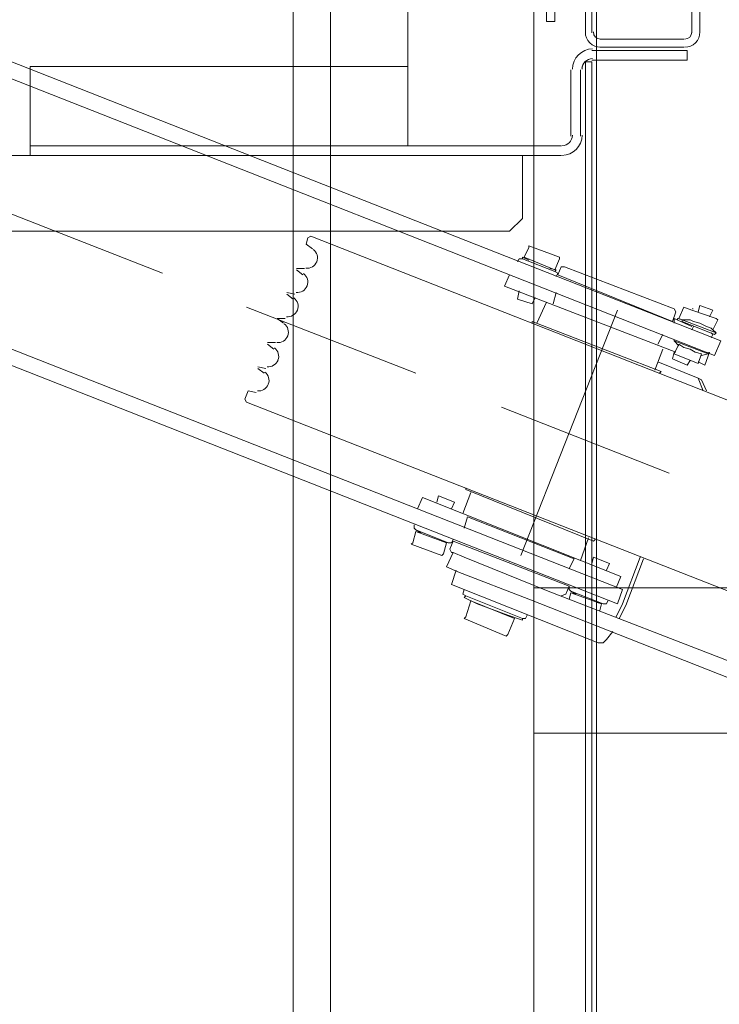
# Model space of a CAD drawing. Header units: millimetres. Extents: x 178516 to 426772, y -178579 to -115871.
# Tile 96 of 256: x 264926 to 265204, y -125794 to -125404. Entities that reach past the tile are written whole.
import ezdxf

# ---------------------------------------------------------------- set-up
doc = ezdxf.new("R2010")
doc.units = ezdxf.units.MM
doc.header["$MEASUREMENT"] = 0
doc.layers.get('0').update_dxf_attribs({"color": 252, "lineweight": 5})
doc.layers.add('Nowe_820-G Rysunki Obrazki_Nr_pióra__161', color=252, linetype='Continuous', lineweight=5)

# ---------------------------------------------------------------- blocks, each defined once
blk = doc.blocks.new('podkład 20251118')
at = {"layer": 'Nowe_820-G Rysunki Obrazki_Nr_pióra__161', "color": 252, "linetype": 'Continuous', "lineweight": 5}
for p, q in [((265130.18, -125953.04), (265130.18, -124553.1)), ((265155.12, -125953.04), (265155.12, -124553.1)), ((265034.89, -125928.1), (265034.89, -124578.04)), ((265034.89, -125928.1), (265034.89, -124578.04)), ((265049.6, -124578.04), (265049.6, -125928.1)), ((265049.6, -124578.04), (265049.6, -125928.1)), ((265049.6, -125928.1), (265049.6, -124578.04)), ((265049.6, -124578.04), (265049.6, -125928.1)), ((265049.6, -124578.04), (265049.6, -125928.1)), ((265049.6, -125928.1), (265049.6, -124578.04)), ((265204.37, -125531.58), (264032.1, -125070.48)), ((264030.18, -125076.23), (265201.81, -125537.34)), ((263993.73, -125168.97), (265165.35, -125630.07)), ((263991.17, -125174.72), (265163.44, -125635.83)), ((265150.65, -125409.43), (265150.65, -125296.87)), ((265153.2, -125409.43), (265153.2, -125296.87)), ((265135.3, -125382.57), (265135.3, -125404.96)), ((265138.49, -125382.57), (265138.49, -125404.96)), ((265192.85, -125409.43), (265192.85, -125390.25)), ((265196.05, -125390.25), (265196.05, -125409.43)), ((265080.3, -125454.2), (265080.3, -125393.44)), ((265135.3, -125404.96), (265138.49, -125404.96)), ((265189.66, -125411.99), (265156.4, -125411.99)), ((265153.2, -125416.47), (265190.94, -125416.47)), ((265189.66, -125415.19), (265156.4, -125415.19)), ((265190.94, -125416.47), (265190.94, -125420.3)), ((265150.65, -125420.94), (265150.65, -125924.26)), ((265150.65, -125420.94), (265153.2, -125420.94)), ((265153.2, -125420.3), (265190.94, -125420.3)), ((265153.2, -125420.94), (265153.2, -125924.26)), ((265080.3, -125422.86), (264930.65, -125422.86)), ((264930.65, -125458.04), (264930.65, -125422.86)), ((265144.89, -125450.36), (265144.89, -125424.14)), ((265148.73, -125450.36), (265148.73, -125424.14)), ((264930.65, -125454.2), (265141.05, -125454.2)), ((264019.31, -125458.04), (265141.05, -125458.04)), ((265125.7, -125482.98), (265125.7, -125458.04)), ((264915.94, -125478.5), (264983.09, -125504.72)), ((265120.59, -125488.1), (265125.7, -125482.98)), ((264039.77, -125488.1), (265120.59, -125488.1)), ((265040.65, -125490.65), (265040.01, -125493.21)), ((265041.92, -125490.01), (265040.65, -125490.65)), ((265267.68, -125578.91), (265041.92, -125490.01)), ((265040.01, -125493.21), (265042.56, -125495.13)), ((265126.34, -125498.33), (265128.26, -125494.49)), ((265140.41, -125498.33), (265128.26, -125493.85)), ((265128.26, -125494.49), (265128.26, -125493.85)), ((265123.79, -125500.25), (265124.42, -125498.97)), ((265124.42, -125498.97), (265125.7, -125498.97)), ((265125.7, -125498.33), (265128.26, -125499.61)), ((265125.7, -125498.97), (265125.7, -125498.33)), ((265125.7, -125498.97), (265138.49, -125504.08)), ((265138.49, -125503.44), (265126.34, -125498.33)), ((265138.49, -125503.44), (265140.41, -125498.97)), ((265140.41, -125498.97), (265140.41, -125498.33)), ((265039.37, -125502.8), (265036.17, -125502.8)), ((265036.17, -125503.44), (265038.73, -125505.36)), ((265139.13, -125503.44), (265136.58, -125502.8)), ((265138.49, -125504.08), (265139.13, -125503.44)), ((265139.77, -125504.72), (265138.49, -125504.08)), ((265139.77, -125505.36), (265141.05, -125502.16)), ((265142.33, -125502.16), (265141.05, -125502.16)), ((265185.82, -125518.79), (265142.33, -125502.16)), ((265118.67, -125509.84), (265120.59, -125505.36)), ((265139.13, -125506), (265139.77, -125504.72)), ((265185.18, -125523.91), (265139.77, -125505.36)), ((265118.67, -125509.84), (265186.46, -125536.06)), ((265123.79, -125514.96), (265124.42, -125511.76)), ((265035.53, -125513.04), (265032.33, -125512.4)), ((265032.33, -125513.04), (265034.89, -125514.96)), ((265123.79, -125514.96), (265129.54, -125516.87)), ((265129.54, -125516.87), (265130.82, -125514.32)), ((265139.13, -125512.4), (265137.85, -125516.87)), ((265016.34, -125518.15), (265083.49, -125544.37)), ((265125.06, -125616.64), (265163.44, -125519.43)), ((265135.3, -125516.23), (265131.46, -125524.55)), ((265185.82, -125518.79), (265186.46, -125520.07)), ((265187.74, -125522.63), (265189.66, -125518.15)), ((265192.85, -125519.43), (265189.66, -125518.15)), ((265202.45, -125522.63), (265192.85, -125519.43)), ((265196.05, -125517.51), (265195.41, -125520.07)), ((265201.17, -125519.43), (265196.05, -125517.51)), ((265201.17, -125519.43), (265199.89, -125521.99)), ((265028.49, -125522.63), (265031.05, -125524.55)), ((265031.69, -125522.63), (265028.49, -125522.63)), ((265185.18, -125523.91), (265186.46, -125520.07)), ((265185.82, -125522.63), (265192.85, -125525.83)), ((265185.82, -125522.63), (265187.1, -125523.27)), ((265185.82, -125524.55), (265185.82, -125522.63)), ((265187.1, -125522.63), (265189.02, -125523.27)), ((265187.1, -125523.27), (265187.1, -125522.63)), ((265189.02, -125523.27), (265187.74, -125522.63)), ((265189.02, -125523.27), (265202.45, -125528.39)), ((265190.94, -125523.27), (265189.02, -125523.27)), ((265189.02, -125523.27), (265189.02, -125523.91)), ((265190.94, -125523.27), (265192.22, -125523.27)), ((265192.22, -125523.27), (265193.49, -125523.91)), ((265203.09, -125523.27), (265201.17, -125527.11)), ((265203.09, -125523.27), (265202.45, -125522.63)), ((265180.7, -125543.73), (265129.54, -125523.91)), ((265129.54, -125524.55), (265129.54, -125523.91)), ((265189.02, -125523.91), (265201.81, -125529.03)), ((265193.49, -125525.83), (265192.85, -125527.11)), ((265193.49, -125523.91), (265196.05, -125524.55)), ((265196.05, -125524.55), (265198.61, -125525.83)), ((265198.61, -125525.83), (265200.53, -125526.47)), ((265200.53, -125526.47), (265201.17, -125527.11)), ((265201.17, -125527.11), (265202.45, -125528.39)), ((265181.34, -125529.03), (265179.42, -125532.86)), ((265185.82, -125530.94), (265185.82, -125531.58)), ((265199.25, -125536.7), (265185.82, -125531.58)), ((265185.82, -125531.58), (265187.74, -125533.5)), ((265201.17, -125529.03), (265200.53, -125528.39)), ((265200.53, -125530.3), (265201.17, -125529.03)), ((265202.45, -125528.39), (265201.81, -125529.03)), ((265201.81, -125537.34), (265204.37, -125531.58)), ((265027.85, -125532.22), (265024.66, -125532.22)), ((265024.66, -125532.86), (265027.22, -125534.78)), ((265181.34, -125534.78), (265178.15, -125543.1)), ((265187.74, -125532.86), (265185.82, -125536.7)), ((265189.66, -125534.14), (265187.74, -125532.86)), ((265192.22, -125534.78), (265189.66, -125534.14)), ((265194.13, -125536.06), (265192.22, -125534.78)), ((265185.18, -125538.62), (265185.82, -125536.06)), ((265185.18, -125538.62), (265190.94, -125541.18)), ((265185.82, -125536.7), (265195.41, -125540.54)), ((265190.94, -125541.18), (265192.22, -125539.26)), ((265196.69, -125536.7), (265194.13, -125536.06)), ((265196.69, -125536.7), (265195.41, -125540.54)), ((265199.25, -125536.7), (265196.69, -125537.34)), ((265197.97, -125541.18), (265199.89, -125536.06)), ((265199.25, -125536.06), (265199.25, -125536.7)), ((265024.02, -125542.46), (265020.82, -125541.82)), ((265020.82, -125542.46), (265023.38, -125544.37)), ((265195.41, -125546.29), (265179.42, -125539.9)), ((265197.97, -125541.18), (265195.41, -125539.9)), ((265180.06, -125544.37), (265180.7, -125543.73)), ((265196.69, -125546.93), (265195.41, -125546.29)), ((265195.41, -125546.29), (265197.33, -125551.41)), ((265198.61, -125551.41), (265196.69, -125546.93)), ((265016.98, -125551.41), (265015.7, -125554.61)), ((265016.34, -125555.89), (265015.7, -125554.61)), ((265020.18, -125552.05), (265016.98, -125551.41)), ((265016.34, -125555.89), (265241.46, -125644.14)), ((265117.39, -125557.8), (265183.9, -125584.03)), ((265103.32, -125589.78), (265103.32, -125590.42)), ((265084.13, -125598.1), (265086.05, -125593.62)), ((265086.05, -125593.62), (265164.72, -125624.96)), ((265092.45, -125592.98), (265091.81, -125595.54)), ((265098.84, -125595.54), (265092.45, -125592.98)), ((265105.24, -125591.7), (265102.04, -125600.01)), ((265103.32, -125590.42), (265153.84, -125610.89)), ((265098.84, -125595.54), (265097.56, -125598.1)), ((265103.96, -125601.29), (265102.68, -125605.77)), ((265103.96, -125601.29), (265146.17, -125617.92)), ((265082.85, -125604.49), (265082.85, -125605.77)), ((265082.85, -125605.77), (265083.49, -125606.41)), ((265083.49, -125607.05), (265082.22, -125611.53)), ((265096.29, -125611.53), (265083.49, -125606.41)), ((265083.49, -125606.41), (265085.41, -125607.69)), ((265083.49, -125607.05), (265095.65, -125611.53)), ((265151.92, -125609.61), (265148.73, -125618.56)), ((265081.58, -125612.16), (265082.22, -125611.53)), ((265081.58, -125612.16), (265093.73, -125616.64)), ((265096.29, -125611.53), (265093.73, -125610.89)), ((265095.65, -125611.53), (265094.37, -125616)), ((265097.56, -125611.53), (265096.29, -125611.53)), ((265096.92, -125614.08), (265098.2, -125610.89)), ((265098.2, -125610.25), (265097.56, -125611.53)), ((265144.25, -125628.79), (265098.2, -125610.89)), ((265154.48, -125610.25), (265153.84, -125610.89)), ((265094.37, -125616), (265093.73, -125616.64)), ((265095.65, -125621.12), (265098.2, -125615.36)), ((265097.56, -125615.36), (265096.92, -125614.08)), ((265097.56, -125615.36), (265098.2, -125615.36)), ((265102.68, -125617.28), (265098.2, -125615.36)), ((265102.68, -125617.28), (265135.94, -125630.71)), ((265153.84, -125617.28), (265153.2, -125619.84)), ((265160.24, -125619.84), (265153.84, -125617.28)), ((265165.35, -125635.83), (265172.39, -125617.28)), ((265100.12, -125623.04), (265095.65, -125621.12)), ((265146.17, -125617.92), (265144.25, -125621.76)), ((265160.24, -125619.84), (265158.96, -125622.4)), ((265166.63, -125636.47), (265173.67, -125617.92)), ((265097.56, -125628.15), (265099.48, -125622.4)), ((265128.26, -125633.91), (265100.12, -125623.04)), ((265162.8, -125629.43), (265164.72, -125624.96)), ((265097.56, -125628.15), (265155.76, -125651.18)), ((265142.97, -125631.99), (265144.25, -125628.79)), ((265144.25, -125628.79), (265144.25, -125630.07)), ((265102.68, -125630.07), (265102.04, -125631.99)), ((265102.04, -125631.99), (265103.32, -125632.63)), ((265103.32, -125632.63), (265102.68, -125633.27)), ((265125.7, -125641.58), (265103.32, -125632.63)), ((265130.18, -125686.99), (265130.18, -125629.43)), ((265130.18, -125629.43), (265470.41, -125629.43)), ((265224.83, -125665.25), (265135.94, -125630.71)), ((265141.05, -125632.63), (265142.97, -125631.99)), ((265144.25, -125630.07), (265144.89, -125630.71)), ((265144.89, -125631.35), (265144.25, -125633.91)), ((265157.68, -125635.83), (265144.89, -125630.71)), ((265144.89, -125630.71), (265146.81, -125631.99)), ((265144.89, -125631.35), (265157.04, -125635.83)), ((265163.44, -125635.83), (265165.35, -125630.07)), ((265102.68, -125633.27), (265107.8, -125635.83)), ((265103.32, -125640.94), (265105.24, -125634.55)), ((265105.24, -125634.55), (265122.51, -125641.58)), ((265119.95, -125640.3), (265107.8, -125635.83)), ((265222.27, -125671), (265128.26, -125633.91)), ((265157.68, -125635.83), (265155.12, -125635.19)), ((265157.04, -125635.83), (265156.4, -125638.39)), ((265158.96, -125635.83), (265157.68, -125635.83)), ((265159.6, -125634.55), (265158.96, -125635.83)), ((265165.35, -125635.83), (265162.8, -125640.94)), ((265166.63, -125636.47), (265164.08, -125641.58)), ((265125.7, -125642.22), (265119.95, -125640.3)), ((265127.62, -125640.3), (265126.98, -125641.58)), ((265102.68, -125641.58), (265103.32, -125640.94)), ((265102.68, -125641.58), (265119.31, -125648.62)), ((265122.51, -125641.58), (265119.95, -125647.98)), ((265126.98, -125641.58), (265125.7, -125641.58)), ((265125.7, -125641.58), (265125.7, -125642.22)), ((265119.95, -125647.98), (265119.31, -125648.62)), ((265161.52, -125646.7), (265158.96, -125649.9)), ((265157.68, -125651.18), (265155.76, -125651.18)), ((265158.96, -125649.9), (265157.68, -125651.18)), ((265470.41, -125686.99), (265130.18, -125686.99))]:
    blk.add_line(p, q, dxfattribs=at)
for centre, radius, start, end in [((265156.72, -125409.11), 6.08, 180, 270), ((265156.72, -125409.11), 2.88, 180, 270), ((265189.98, -125409.11), 6.08, 270, 360), ((265189.98, -125409.11), 2.88, 270, 360), ((265153.52, -125423.82), 7.99, 90, 180), ((265160.47, -125426.98), 11.73, 153.6278, 162.8296), ((265153.52, -125423.82), 4.16, 90, 180), ((265141.37, -125450.04), 7.99, 270, 0), ((265141.37, -125450.04), 4.16, 270, 0), ((265040.32, -125498.65), 4.16, 338.547, 53.4764), ((265040.32, -125498.64), 4.16, 263.5543, 338.4353), ((265036.48, -125508.24), 4.16, 338.547, 53.4764), ((265036.49, -125508.24), 4.16, 263.4788, 338.5108), ((265032.64, -125517.84), 4.17, 338.5953, 53.4281), ((265032.65, -125517.84), 4.16, 263.4788, 338.5108), ((265191.78, -125522.42), 3.91, 66.1932, 69.7343), ((265028.81, -125528.07), 4.16, 338.547, 53.4764), ((265028.82, -125528.07), 4.16, 263.4788, 338.5108), ((265024.97, -125537.66), 4.16, 338.547, 53.4764), ((265024.98, -125537.65), 4.16, 263.5543, 338.4353), ((265021.14, -125547.25), 4.16, 338.547, 53.4764), ((265021.14, -125547.25), 4.16, 263.5543, 338.4353)]:
    blk.add_arc(centre, radius, start, end, dxfattribs=at)

msp = doc.modelspace()

# ---------------------------------------------------------------- block references
msp.add_blockref('podkład 20251118', (0, 0))

doc.saveas('drawing.dxf')
